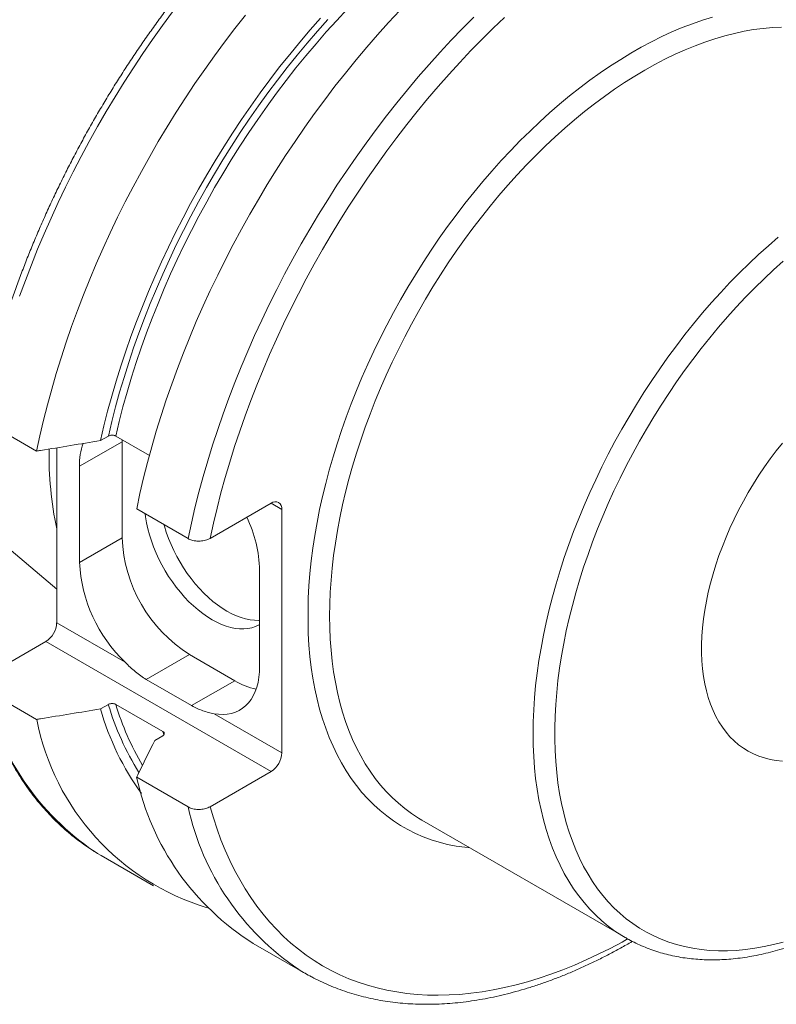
# Model space of a CAD drawing. Header units: inches. Extents: x 0.5 to 16.5, y 0.2 to 10.8.
# Tile 5 of 9: x 12 to 13, y 7.3 to 8.6. Entities that reach past the tile are written whole.
import ezdxf

# ---------------------------------------------------------------- set-up
doc = ezdxf.new("R2010")
doc.units = ezdxf.units.IN
doc.header["$MEASUREMENT"] = 0

msp = doc.modelspace()

# ---------------------------------------------------------------- linework, layer by layer
at = {"color": 7, "linetype": 'Continuous', "lineweight": 15}
for p, q in [((11.0451, 8.751), (12.0701, 7.8855)), ((12.0439, 8.0659), (11.9758, 8.1052)), ((12.1377, 8.0856), (12.1274, 8.0797)), ((12.1914, 8.0603), (12.1473, 8.0857)), ((12.1556, 8.0782), (12.1556, 8.0809)), ((12.0701, 8.0702), (12.0701, 7.8413)), ((12.1556, 7.9525), (12.1556, 8.0782)), ((12.1, 7.9204), (12.1, 8.0461)), ((12.2421, 7.9515), (12.1748, 7.9904)), ((12.3506, 7.9978), (12.2709, 7.9518)), ((12.3647, 7.6712), (12.3647, 7.9896)), ((12.3357, 7.9101), (12.3357, 7.7843)), ((12.056, 7.8168), (11.9763, 7.7708)), ((12.3032, 7.7655), (12.2438, 7.7998)), ((12.1873, 7.7672), (12.2467, 7.7329)), ((11.9758, 7.7541), (12.0439, 7.7148)), ((12.1274, 7.7286), (12.1377, 7.7345)), ((12.1473, 7.7346), (12.2091, 7.699)), ((12.2089, 7.6934), (12.1986, 7.6875)), ((12.2709, 7.6007), (12.3506, 7.6467)), ((12.1748, 7.6392), (12.2421, 7.6004)), ((12.5478, 7.5832), (12.548, 7.5831)), ((12.548, 7.5831), (12.8144, 7.4293)), ((12.1284, 7.5366), (12.1966, 7.4973)), ((12.3274, 7.4218), (12.3948, 7.3829)), ((12.8144, 7.4293), (12.8141, 7.4295))]:
    msp.add_line(p, q, dxfattribs=at)
at = {"color": 8, "linetype": 'Continuous', "lineweight": 0}
for p, q in [((12.1556, 8.0782), (12.1, 8.0461)), ((12.3647, 7.9896), (12.3506, 7.9978)), ((12.1556, 7.9525), (12.1, 7.9204)), ((12.0701, 7.8413), (12.1597, 7.7896)), ((12.3506, 7.6467), (12.056, 7.8168)), ((12.2438, 7.7998), (12.1873, 7.7672)), ((12.3032, 7.7655), (12.2467, 7.7329)), ((12.276, 7.7224), (12.3647, 7.6712)), ((12.2091, 7.699), (12.2104, 7.6949))]:
    msp.add_line(p, q, dxfattribs=at)
at = {"color": 8, "linetype": 'Continuous', "lineweight": 0, "flags": 128}
for points in [[(12.2218, 8.6407), (12.2086, 8.6228), (12.1957, 8.6046), (12.183, 8.5862), (12.1706, 8.5675), (12.1584, 8.5486), (12.1466, 8.5296), (12.135, 8.5103), (12.1237, 8.4908), (12.1127, 8.4711), (12.1021, 8.4513), (12.0917, 8.4314), (12.0817, 8.4113), (12.0721, 8.3911), (12.0628, 8.3709), (12.0538, 8.3505), (12.0452, 8.3301), (12.037, 8.3096), (12.0291, 8.2891), (12.0216, 8.2686)], [(12.4503, 8.6444), (12.4365, 8.6296), (12.4229, 8.6146), (12.4095, 8.5991), (12.3962, 8.5834), (12.3832, 8.5673), (12.3703, 8.5509), (12.3577, 8.5343), (12.3454, 8.5173), (12.3333, 8.5001), (12.3214, 8.4827), (12.3098, 8.465), (12.2985, 8.4471), (12.2875, 8.429), (12.2768, 8.4107), (12.2664, 8.3922), (12.2563, 8.3736), (12.2465, 8.3548), (12.237, 8.3359), (12.2279, 8.3169), (12.2192, 8.2978), (12.2107, 8.2786), (12.2027, 8.2593), (12.195, 8.24), (12.1877, 8.2207), (12.1807, 8.2013), (12.1742, 8.182), (12.168, 8.1626), (12.1622, 8.1433), (12.1568, 8.1241), (12.1519, 8.1048), (12.1473, 8.0857)], [(12.6162, 8.634), (12.6013, 8.619), (12.5865, 8.6037), (12.5719, 8.588), (12.5574, 8.572), (12.5432, 8.5556), (12.5291, 8.5389), (12.5152, 8.5219), (12.5016, 8.5045), (12.4882, 8.4869), (12.475, 8.469), (12.462, 8.4508), (12.4493, 8.4324), (12.4369, 8.4138), (12.4248, 8.3949), (12.4129, 8.3758), (12.4013, 8.3565), (12.39, 8.337), (12.3791, 8.3174), (12.3684, 8.2976), (12.3581, 8.2776), (12.3481, 8.2576), (12.3384, 8.2374), (12.3291, 8.2171), (12.3201, 8.1968), (12.3115, 8.1763), (12.3033, 8.1559), (12.2954, 8.1353), (12.2879, 8.1148), (12.2808, 8.0943), (12.2741, 8.0737), (12.2677, 8.0532), (12.2618, 8.0327), (12.2563, 8.0123), (12.2511, 7.9919), (12.2464, 7.9717), (12.2421, 7.9515)], [(12.6563, 8.6335), (12.6415, 8.6193), (12.6267, 8.6048), (12.6122, 8.59), (12.5977, 8.5747), (12.5835, 8.5591), (12.5694, 8.5432), (12.5555, 8.5269), (12.5418, 8.5103), (12.5284, 8.4935), (12.5151, 8.4763), (12.5021, 8.4588), (12.4893, 8.4411), (12.4767, 8.4231), (12.4645, 8.4049), (12.4524, 8.3864), (12.4407, 8.3678), (12.4292, 8.3489), (12.4181, 8.3299), (12.4072, 8.3106), (12.3966, 8.2913), (12.3864, 8.2717), (12.3765, 8.2521), (12.3669, 8.2323), (12.3576, 8.2125), (12.3487, 8.1925), (12.3402, 8.1725), (12.332, 8.1524), (12.3241, 8.1323), (12.3167, 8.1121), (12.3096, 8.092), (12.3029, 8.0718), (12.2966, 8.0517), (12.2906, 8.0316), (12.2851, 8.0115), (12.28, 7.9915), (12.2752, 7.9716), (12.2709, 7.9518)], [(12.6109, 7.5468), (12.6042, 7.5475), (12.5928, 7.5492), (12.5816, 7.5514), (12.5707, 7.5542), (12.5601, 7.5575), (12.5497, 7.5614), (12.5395, 7.5658), (12.5297, 7.5707), (12.5201, 7.5761), (12.5109, 7.5821), (12.502, 7.5886), (12.4934, 7.5955), (12.4851, 7.603), (12.4771, 7.611), (12.4695, 7.6194), (12.4623, 7.6284), (12.4554, 7.6377), (12.4489, 7.6476), (12.4428, 7.6579), (12.437, 7.6686), (12.4317, 7.6798), (12.4267, 7.6913), (12.4221, 7.7033), (12.4179, 7.7157), (12.4142, 7.7284), (12.4108, 7.7415), (12.4079, 7.755), (12.4053, 7.7688), (12.4032, 7.7829), (12.4015, 7.7974), (12.4002, 7.8121), (12.3994, 7.8271), (12.399, 7.8424), (12.399, 7.8579), (12.3994, 7.8737), (12.4002, 7.8897), (12.4015, 7.9059), (12.4032, 7.9223), (12.4053, 7.9389), (12.4079, 7.9556), (12.4108, 7.9725), (12.4142, 7.9895), (12.4179, 8.0066), (12.4221, 8.0238), (12.4267, 8.041), (12.4317, 8.0583), (12.437, 8.0757), (12.4428, 8.093), (12.4489, 8.1104), (12.4554, 8.1278), (12.4623, 8.1451), (12.4695, 8.1624), (12.4771, 8.1796), (12.4851, 8.1967), (12.4934, 8.2138), (12.502, 8.2307), (12.5109, 8.2475), (12.5201, 8.2641), (12.5297, 8.2806), (12.5395, 8.2968), (12.5497, 8.3129), (12.5601, 8.3288), (12.5707, 8.3444), (12.5816, 8.3598), (12.5928, 8.3749), (12.6042, 8.3898), (12.6158, 8.4043), (12.6276, 8.4186), (12.6396, 8.4325), (12.6519, 8.4461), (12.6642, 8.4594), (12.6768, 8.4723), (12.6895, 8.4848), (12.7023, 8.4969), (12.7152, 8.5086), (12.7283, 8.5199), (12.7414, 8.5308), (12.7547, 8.5413), (12.768, 8.5513), (12.7813, 8.5609), (12.7947, 8.57), (12.8082, 8.5786), (12.8216, 8.5868), (12.8351, 8.5945), (12.8485, 8.6016), (12.862, 8.6083), (12.8753, 8.6145), (12.8887, 8.6201), (12.902, 8.6252), (12.9152, 8.6298), (12.9283, 8.6339)], [(12.4249, 8.6307), (12.4113, 8.6155), (12.3979, 8.6), (12.3848, 8.5841), (12.3718, 8.5679), (12.359, 8.5515), (12.3465, 8.5347), (12.3342, 8.5177), (12.3222, 8.5004), (12.3104, 8.4829), (12.2989, 8.4652), (12.2877, 8.4472), (12.2767, 8.429), (12.2661, 8.4107), (12.2558, 8.3922), (12.2457, 8.3735), (12.236, 8.3547), (12.2266, 8.3358), (12.2176, 8.3168), (12.2089, 8.2977), (12.2006, 8.2784), (12.1926, 8.2592), (12.1849, 8.2399), (12.1777, 8.2205), (12.1708, 8.2012), (12.1643, 8.1818), (12.1582, 8.1625), (12.1525, 8.1432), (12.1471, 8.1239), (12.1422, 8.1047), (12.1377, 8.0856)], [(13.0187, 8.6207), (13.0067, 8.6202), (12.9945, 8.6191), (12.9821, 8.6175), (12.9697, 8.6153), (12.957, 8.6126), (12.9443, 8.6094), (12.9315, 8.6056), (12.9185, 8.6013), (12.9055, 8.5965), (12.8924, 8.5911), (12.8793, 8.5852), (12.8661, 8.5789), (12.8529, 8.572), (12.8397, 8.5646), (12.8265, 8.5567), (12.8133, 8.5483), (12.8001, 8.5395), (12.7869, 8.5302), (12.7739, 8.5205), (12.7608, 8.5103), (12.7479, 8.4996), (12.7351, 8.4886), (12.7223, 8.4771), (12.7097, 8.4653), (12.6972, 8.453), (12.6849, 8.4404), (12.6727, 8.4274), (12.6607, 8.4141), (12.6489, 8.4004), (12.6373, 8.3864), (12.6259, 8.3721), (12.6147, 8.3576), (12.6037, 8.3427), (12.593, 8.3276), (12.5825, 8.3122), (12.5723, 8.2966), (12.5624, 8.2808), (12.5527, 8.2648), (12.5434, 8.2486), (12.5343, 8.2322), (12.5256, 8.2157), (12.5172, 8.1991), (12.5091, 8.1823), (12.5014, 8.1655), (12.494, 8.1485), (12.487, 8.1316), (12.4803, 8.1145), (12.474, 8.0975), (12.4681, 8.0804), (12.4625, 8.0633), (12.4574, 8.0463), (12.4526, 8.0293), (12.4482, 8.0124), (12.4443, 7.9955), (12.4407, 7.9788), (12.4375, 7.9621), (12.4348, 7.9456), (12.4325, 7.9292), (12.4306, 7.913), (12.4291, 7.897), (12.4281, 7.8812), (12.4274, 7.8655), (12.4272, 7.8501)], [(12.8141, 7.4295), (12.8097, 7.4321), (12.8007, 7.438), (12.792, 7.4444), (12.7835, 7.4514), (12.7755, 7.4588), (12.7677, 7.4667), (12.7603, 7.4751), (12.7533, 7.484), (12.7466, 7.4933), (12.7403, 7.5031), (12.7344, 7.5133), (12.7289, 7.524), (12.7237, 7.535), (12.7189, 7.5465), (12.7146, 7.5584), (12.7106, 7.5707), (12.707, 7.5834), (12.7039, 7.5964), (12.7012, 7.6097), (12.6988, 7.6234), (12.6969, 7.6374), (12.6955, 7.6517), (12.6944, 7.6664), (12.6938, 7.6812), (12.6936, 7.6964), (12.6938, 7.7118), (12.6944, 7.7274), (12.6955, 7.7432), (12.6969, 7.7593), (12.6988, 7.7755), (12.7012, 7.7918), (12.7039, 7.8083), (12.707, 7.825), (12.7106, 7.8418), (12.7146, 7.8586), (12.7189, 7.8755), (12.7237, 7.8925), (12.7289, 7.9096), (12.7344, 7.9266), (12.7403, 7.9437), (12.7466, 7.9608), (12.7533, 7.9778), (12.7603, 7.9948), (12.7677, 8.0117), (12.7755, 8.0286), (12.7835, 8.0453), (12.792, 8.062), (12.8007, 8.0785), (12.8097, 8.0948), (12.8191, 8.111), (12.8287, 8.127), (12.8386, 8.1428), (12.8489, 8.1584), (12.8593, 8.1738), (12.87, 8.1889), (12.881, 8.2038), (12.8922, 8.2184), (12.9036, 8.2327), (12.9152, 8.2467), (12.9271, 8.2603), (12.9391, 8.2737), (12.9512, 8.2867), (12.9636, 8.2993), (12.9761, 8.3115), (12.9887, 8.3234), (13.0014, 8.3348), (13.0142, 8.3459)], [(13.0207, 8.3144), (13.0082, 8.3032), (12.9958, 8.2916), (12.9836, 8.2796), (12.9715, 8.2672), (12.9595, 8.2545), (12.9478, 8.2415), (12.9362, 8.2281), (12.9248, 8.2144), (12.9136, 8.2003), (12.9026, 8.186), (12.8918, 8.1714), (12.8813, 8.1566), (12.8711, 8.1415), (12.8611, 8.1262), (12.8514, 8.1107), (12.842, 8.0949), (12.8328, 8.079), (12.824, 8.063), (12.8155, 8.0468), (12.8073, 8.0304), (12.7994, 8.014), (12.7919, 7.9974), (12.7848, 7.9808), (12.7779, 7.9641), (12.7715, 7.9474), (12.7654, 7.9307), (12.7597, 7.914), (12.7544, 7.8972), (12.7494, 7.8805), (12.7449, 7.8639), (12.7407, 7.8473), (12.737, 7.8308), (12.7337, 7.8144), (12.7307, 7.7981), (12.7282, 7.782), (12.7261, 7.766), (12.7244, 7.7502), (12.7232, 7.7345), (12.7223, 7.7191), (12.7219, 7.7039), (12.7219, 7.6889), (12.7223, 7.6742), (12.7232, 7.6598), (12.7244, 7.6456), (12.7261, 7.6317), (12.7282, 7.6181), (12.7307, 7.6049), (12.7337, 7.592), (12.737, 7.5795), (12.7407, 7.5673), (12.7449, 7.5555), (12.7494, 7.5441), (12.7544, 7.5331), (12.7597, 7.5225), (12.7654, 7.5124), (12.7715, 7.5027), (12.7779, 7.4934), (12.7848, 7.4846), (12.7919, 7.4763), (12.7994, 7.4684), (12.8073, 7.461), (12.8155, 7.4541), (12.824, 7.4478), (12.8328, 7.4419), (12.842, 7.4365), (12.8514, 7.4317), (12.8611, 7.4274), (12.8711, 7.4236), (12.8813, 7.4203), (12.8918, 7.4176), (12.9026, 7.4154), (12.9136, 7.4138), (12.9248, 7.4127), (12.9362, 7.4122), (12.9478, 7.4121), (12.9595, 7.4127), (12.9715, 7.4138), (12.9836, 7.4154), (12.9958, 7.4176), (13.0082, 7.4203), (13.0207, 7.4235)], [(13.0198, 7.6604), (13.0117, 7.6612), (13.0039, 7.6625), (12.9963, 7.6644), (12.989, 7.6668), (12.9819, 7.6698), (12.9752, 7.6733), (12.9687, 7.6773), (12.9625, 7.6818), (12.9567, 7.6868), (12.9512, 7.6923), (12.946, 7.6983), (12.9412, 7.7047), (12.9367, 7.7116), (12.9327, 7.7189), (12.929, 7.7267), (12.9257, 7.7349), (12.9228, 7.7434), (12.9203, 7.7523), (12.9182, 7.7616), (12.9165, 7.7712), (12.9152, 7.7812), (12.9144, 7.7914), (12.914, 7.8019), (12.914, 7.8127), (12.9144, 7.8237), (12.9152, 7.8349), (12.9165, 7.8463), (12.9182, 7.8578), (12.9203, 7.8695), (12.9228, 7.8814), (12.9257, 7.8933), (12.929, 7.9052), (12.9327, 7.9172), (12.9367, 7.9293), (12.9412, 7.9413), (12.946, 7.9533), (12.9512, 7.9652), (12.9567, 7.9771), (12.9625, 7.9889), (12.9687, 8.0005), (12.9752, 8.012), (12.9819, 8.0233), (12.989, 8.0344), (12.9963, 8.0453), (13.0039, 8.0559), (13.0117, 8.0663), (13.0198, 8.0764)], [(12.4272, 7.8501), (12.4274, 7.835), (12.4281, 7.8201), (12.4291, 7.8055), (12.4306, 7.7912), (12.4325, 7.7772), (12.4348, 7.7635), (12.4375, 7.7501), (12.4407, 7.7371), (12.4443, 7.7245), (12.4482, 7.7122), (12.4526, 7.7003), (12.4574, 7.6888), (12.4625, 7.6777), (12.4681, 7.6671), (12.474, 7.6568), (12.4803, 7.647), (12.487, 7.6377), (12.494, 7.6289), (12.5014, 7.6205), (12.5091, 7.6125), (12.5172, 7.6051), (12.5256, 7.5982), (12.5343, 7.5918), (12.5434, 7.5858), (12.5478, 7.5832)], [(12.2709, 7.6007), (12.2752, 7.5859), (12.28, 7.5714), (12.2851, 7.5573), (12.2906, 7.5437), (12.2966, 7.5304), (12.3029, 7.5176), (12.3096, 7.5052), (12.3167, 7.4932), (12.3241, 7.4817), (12.332, 7.4706), (12.3402, 7.46), (12.3487, 7.4498), (12.3576, 7.4402), (12.3669, 7.431), (12.3765, 7.4223), (12.3864, 7.4141), (12.3966, 7.4064), (12.4072, 7.3992), (12.4181, 7.3925), (12.4292, 7.3864), (12.4407, 7.3807), (12.4524, 7.3756), (12.4645, 7.3711), (12.4767, 7.367), (12.4893, 7.3635), (12.5021, 7.3606), (12.5151, 7.3582), (12.5284, 7.3563), (12.5418, 7.355), (12.5555, 7.3542), (12.5694, 7.3539), (12.5835, 7.3543), (12.5977, 7.3551), (12.6122, 7.3565), (12.6267, 7.3585), (12.6415, 7.361), (12.6563, 7.364), (12.6713, 7.3676), (12.6864, 7.3717), (12.7016, 7.3764), (12.7169, 7.3815), (12.7323, 7.3873), (12.7477, 7.3935), (12.7632, 7.4002), (12.7788, 7.4075), (12.7943, 7.4153), (12.8099, 7.4235), (12.8172, 7.4276)]]:
    msp.add_lwpolyline(points, dxfattribs=at)
at = {"color": 7, "linetype": 'Continuous', "lineweight": 15, "flags": 128}
for points in [[(12.317, 8.6363), (12.3034, 8.619), (12.2899, 8.6013), (12.2768, 8.5834), (12.2638, 8.5653), (12.2511, 8.5469), (12.2387, 8.5282), (12.2266, 8.5093), (12.2147, 8.4902), (12.2031, 8.4709), (12.1918, 8.4515), (12.1809, 8.4318), (12.1702, 8.412), (12.1599, 8.3921), (12.1499, 8.372), (12.1402, 8.3518), (12.1309, 8.3315), (12.1219, 8.3112), (12.1133, 8.2908), (12.1051, 8.2703), (12.0972, 8.2498), (12.0897, 8.2292), (12.0826, 8.2087), (12.0759, 8.1881), (12.0695, 8.1676), (12.0636, 8.1472), (12.0581, 8.1267), (12.0529, 8.1064), (12.0482, 8.0861), (12.0439, 8.0659)], [(12.4153, 8.6326), (12.4017, 8.6171), (12.3882, 8.6012), (12.375, 8.5851), (12.3619, 8.5686), (12.3491, 8.5518), (12.3365, 8.5348), (12.3242, 8.5175), (12.3121, 8.4999), (12.3003, 8.4821), (12.2887, 8.4641), (12.2775, 8.4458), (12.2665, 8.4274), (12.2558, 8.4088), (12.2454, 8.39), (12.2354, 8.3711), (12.2257, 8.352), (12.2163, 8.3329), (12.2072, 8.3136), (12.1985, 8.2942), (12.1902, 8.2748), (12.1822, 8.2553), (12.1746, 8.2357), (12.1673, 8.2161), (12.1604, 8.1966), (12.1539, 8.177), (12.1478, 8.1574), (12.1421, 8.1379), (12.1368, 8.1184), (12.1319, 8.099), (12.1274, 8.0797)], [(12.5192, 8.6426), (12.5045, 8.6269), (12.4901, 8.6108), (12.4758, 8.5945), (12.4618, 8.5778), (12.4479, 8.5607), (12.4342, 8.5434), (12.4208, 8.5258), (12.4076, 8.5079), (12.3947, 8.4897), (12.382, 8.4713), (12.3696, 8.4526), (12.3574, 8.4338), (12.3456, 8.4147), (12.334, 8.3954), (12.3227, 8.3759), (12.3118, 8.3562), (12.3011, 8.3364), (12.2908, 8.3165), (12.2808, 8.2964), (12.2711, 8.2763), (12.2618, 8.256), (12.2528, 8.2356), (12.2442, 8.2152), (12.236, 8.1947), (12.2281, 8.1742), (12.2206, 8.1537), (12.2135, 8.1331), (12.2068, 8.1126), (12.2004, 8.0921), (12.1945, 8.0716), (12.1889, 8.0512), (12.1838, 8.0308), (12.1791, 8.0105), (12.1748, 7.9904)], [(12.1859, 7.9839), (12.1864, 7.9799), (12.1877, 7.9722), (12.1894, 7.9643), (12.1915, 7.9564), (12.194, 7.9485), (12.1969, 7.9405), (12.2002, 7.9326), (12.2038, 7.9247), (12.2078, 7.917), (12.2121, 7.9094), (12.2166, 7.9019), (12.2215, 7.8948), (12.2266, 7.8878), (12.232, 7.8812), (12.2375, 7.8748), (12.2432, 7.8689), (12.2491, 7.8633), (12.2551, 7.8581), (12.2612, 7.8534), (12.2673, 7.8491), (12.2735, 7.8453), (12.2796, 7.842), (12.2858, 7.8392), (12.2918, 7.8369), (12.2978, 7.8352), (12.3037, 7.834), (12.3094, 7.8333), (12.315, 7.8333), (12.3203, 7.8337), (12.3254, 7.8348), (12.3303, 7.8363), (12.3349, 7.8385), (12.3357, 7.8389)], [(12.2104, 7.9698), (12.211, 7.9677), (12.2135, 7.9597), (12.2164, 7.9517), (12.2197, 7.9438), (12.2233, 7.9359), (12.2272, 7.9282), (12.2315, 7.9206), (12.2361, 7.9132), (12.241, 7.906), (12.2461, 7.8991), (12.2514, 7.8924), (12.257, 7.8861), (12.2627, 7.8801), (12.2686, 7.8745), (12.2746, 7.8693), (12.2806, 7.8646), (12.2868, 7.8603), (12.2929, 7.8565), (12.2991, 7.8532), (12.3052, 7.8504), (12.3113, 7.8481), (12.3173, 7.8464), (12.3232, 7.8452), (12.3289, 7.8446), (12.3344, 7.8445), (12.3357, 7.8446)], [(12.3357, 7.7843), (12.3354, 7.777), (12.3347, 7.77), (12.3336, 7.7634), (12.3319, 7.7571), (12.3299, 7.7513), (12.3273, 7.7459), (12.3244, 7.741), (12.321, 7.7366), (12.3173, 7.7327), (12.3132, 7.7294), (12.3087, 7.7266), (12.3039, 7.7244), (12.2988, 7.7228), (12.2934, 7.7218), (12.2878, 7.7214), (12.282, 7.7216), (12.276, 7.7224)], [(12.1205, 7.5414), (12.1237, 7.5394), (12.1284, 7.5366)]]:
    msp.add_lwpolyline(points, dxfattribs=at)
at = {"color": 7, "linetype": 'Continuous', "lineweight": 15}
for centre, radius, start, end in [((12.5278, 8.0607), 0.4677, 179.036, 191.9006), ((12.1887, 8.0477), 0.0888, 161.2928, 180.9982), ((12.3561, 7.991), 0.00877, 351.3151, 128.6742), ((12.1658, 7.9058), 0.1699, 1.4515, 25.7238), ((12.3464, 7.9609), 0.191, 182.5111, 237.4889), ((12.2943, 7.9301), 0.1946, 182.8485, 226.2185), ((12.0395, 7.8426), 0.0306, 302.4764, 357.5236), ((12.3495, 7.8431), 0.0904, 239.1721, 258.2914), ((12.4746, 7.8281), 0.3612, 195.9982, 215.6177), ((12.3594, 7.7764), 0.3214, 191.0495, 253.3341), ((12.3342, 7.6725), 0.0306, 302.4763, 357.5237), ((12.5096, 7.712), 0.3427, 192.2518, 237.8824), ((12.5337, 7.6235), 0.2779, 238.1085, 242.047)]:
    msp.add_arc(centre, radius, start, end, dxfattribs=at)
at = {"color": 8, "linetype": 'Continuous', "lineweight": 0}
for centre, radius, start, end in [((12.3127, 7.8278), 0.3449, 192.3313, 236.1401), ((12.4867, 7.8384), 0.3642, 196.5812, 211.9785), ((12.4948, 7.8396), 0.363, 196.8111, 210.6094), ((12.5791, 7.674), 0.3449, 192.3313, 236.1401)]:
    msp.add_arc(centre, radius, start, end, dxfattribs=at)
at = {"color": 7, "linetype": 'Continuous', "lineweight": 15}
for points, knots in [([(12.9526, 8.985), (12.9517, 8.9855), (12.9471, 8.9881), (12.9386, 8.9921), (12.9271, 8.9972), (12.9154, 9.0017), (12.9034, 9.0058), (12.8912, 9.0094), (12.8787, 9.0125), (12.8661, 9.0152), (12.8532, 9.0173), (12.8401, 9.0189), (12.8268, 9.0201), (12.8134, 9.0207), (12.7998, 9.0209), (12.7859, 9.0206), (12.772, 9.0197), (12.7579, 9.0184), (12.7436, 9.0166), (12.7292, 9.0142), (12.7147, 9.0114), (12.7001, 9.0081), (12.6854, 9.0043), (12.6706, 9), (12.6557, 8.9952), (12.6408, 8.9899), (12.6258, 8.9841), (12.6107, 8.9779), (12.5956, 8.9712), (12.5805, 8.9641), (12.5654, 8.9565), (12.5502, 8.9484), (12.5351, 8.9399), (12.52, 8.9309), (12.5049, 8.9215), (12.4898, 8.9117), (12.4747, 8.9015), (12.4598, 8.8908), (12.4448, 8.8798), (12.43, 8.8683), (12.4152, 8.8564), (12.4005, 8.8442), (12.3859, 8.8316), (12.3714, 8.8186), (12.357, 8.8052), (12.3428, 8.7915), (12.3287, 8.7775), (12.3147, 8.7631), (12.3009, 8.7484), (12.2872, 8.7334), (12.2737, 8.7181), (12.2603, 8.7025), (12.2472, 8.6866), (12.2342, 8.6705), (12.2215, 8.654), (12.2089, 8.6374), (12.1966, 8.6204), (12.1845, 8.6033), (12.1726, 8.5859), (12.161, 8.5683), (12.1496, 8.5505), (12.1385, 8.5326), (12.1276, 8.5144), (12.117, 8.4961), (12.1066, 8.4777), (12.0966, 8.4591), (12.0868, 8.4403), (12.0773, 8.4215), (12.0681, 8.4025), (12.0593, 8.3835), (12.0507, 8.3644), (12.0425, 8.3452), (12.0345, 8.3259), (12.0269, 8.3066), (12.0197, 8.2873), (12.0128, 8.268), (12.0062, 8.2486), (11.9999, 8.2293), (11.994, 8.2099), (11.9885, 8.1906), (11.9833, 8.1714), (11.9785, 8.1522), (11.9741, 8.1333), (11.9715, 8.1208), (11.9702, 8.1147)], [0, 0, 0, 0, 0.003, 0.015066, 0.027134, 0.039207, 0.05129, 0.063384, 0.075492, 0.087616, 0.099758, 0.111918, 0.124098, 0.136297, 0.148516, 0.160754, 0.17301, 0.185283, 0.197572, 0.209876, 0.222193, 0.234522, 0.24686, 0.259208, 0.271563, 0.283924, 0.29629, 0.308659, 0.321032, 0.333407, 0.345784, 0.358161, 0.370538, 0.382915, 0.395291, 0.407666, 0.420039, 0.432411, 0.444781, 0.45715, 0.469516, 0.481881, 0.494244, 0.506605, 0.518964, 0.531321, 0.543676, 0.55603, 0.568382, 0.580732, 0.593081, 0.605429, 0.617775, 0.63012, 0.642464, 0.654807, 0.667149, 0.679491, 0.691831, 0.704171, 0.716511, 0.728851, 0.74119, 0.753529, 0.765868, 0.778208, 0.790547, 0.802887, 0.815227, 0.827568, 0.83991, 0.852252, 0.864595, 0.87694, 0.889285, 0.901631, 0.913979, 0.926329, 0.938679, 0.951032, 0.963386, 0.975742, 0.9881, 1, 1, 1, 1]), ([(12.1274, 8.0797), (12.1013, 8.0754), (12.0735, 8.0708), (12.0456, 8.0662), (12.0439, 8.0659)], [0, 0, 0, 0, 0.936934, 1, 1, 1, 1]), ([(12.1473, 8.0857), (12.147, 8.0859), (12.1461, 8.0863), (12.1443, 8.0868), (12.142, 8.0869), (12.1398, 8.0865), (12.1384, 8.086), (12.1378, 8.0856), (12.1377, 8.0856)], [0, 0, 0, 0, 0.130424, 0.331491, 0.53596, 0.748025, 0.968955, 1, 1, 1, 1]), ([(12.2709, 7.9518), (12.27, 7.9513), (12.2682, 7.9504), (12.265, 7.9493), (12.2616, 7.9486), (12.258, 7.9482), (12.2541, 7.9482), (12.2493, 7.9487), (12.245, 7.9499), (12.2428, 7.9511), (12.2421, 7.9515)], [0, 0, 0, 0, 0.116458, 0.228221, 0.343306, 0.453535, 0.567158, 0.709663, 0.914232, 1, 1, 1, 1]), ([(12.1597, 7.7896), (12.1619, 7.7874), (12.1664, 7.7831), (12.1731, 7.7772), (12.18, 7.7717), (12.1849, 7.7687), (12.1873, 7.7672)], [0, 0, 0, 0, 0.2457374, 0.4932505, 0.7456995, 1, 1, 1, 1]), ([(11.9703, 7.7604), (11.9715, 7.7562), (11.974, 7.747), (11.9783, 7.7334), (11.9831, 7.7194), (11.9884, 7.7058), (11.9939, 7.6925), (11.9999, 7.6796), (12.0062, 7.6671), (12.0129, 7.655), (12.0199, 7.6433), (12.0273, 7.6319), (12.035, 7.621), (12.043, 7.6106), (12.0514, 7.6005), (12.0601, 7.5909), (12.0691, 7.5817), (12.0784, 7.5729), (12.088, 7.5647), (12.0979, 7.5568), (12.1081, 7.5495), (12.1155, 7.5444), (12.1196, 7.5419), (12.1202, 7.5416)], [0, 0, 0, 0, 0.043825, 0.09431, 0.144759, 0.195166, 0.245525, 0.295829, 0.346073, 0.39625, 0.446356, 0.496386, 0.546337, 0.596205, 0.645992, 0.695698, 0.745325, 0.794878, 0.844365, 0.893793, 0.943172, 0.992514, 1, 1, 1, 1]), ([(12.1377, 7.7345), (12.1379, 7.7346), (12.1386, 7.735), (12.1403, 7.7355), (12.1427, 7.7358), (12.1451, 7.7355), (12.1466, 7.735), (12.1472, 7.7347), (12.1473, 7.7346)], [0, 0, 0, 0, 0.072761, 0.301391, 0.528215, 0.747472, 0.957161, 1, 1, 1, 1]), ([(12.2467, 7.7329), (12.2491, 7.7316), (12.2539, 7.7291), (12.2614, 7.7261), (12.2688, 7.7239), (12.2736, 7.7229), (12.276, 7.7224)], [0, 0, 0, 0, 0.24571, 0.493173, 0.74568, 1, 1, 1, 1]), ([(12.0439, 7.7148), (12.0456, 7.7151), (12.0735, 7.7197), (12.1013, 7.7243), (12.1274, 7.7286)], [0, 0, 0, 0, 0.063066, 1, 1, 1, 1]), ([(12.2091, 7.699), (12.2095, 7.6987), (12.2103, 7.6981), (12.211, 7.697), (12.211, 7.6957), (12.2103, 7.6944), (12.2093, 7.6937), (12.2089, 7.6934)], [0, 0, 0, 0, 0.167561, 0.368882, 0.574546, 0.788296, 1, 1, 1, 1]), ([(12.1986, 7.6875), (12.1911, 7.6724), (12.1832, 7.6563), (12.1753, 7.6403), (12.1748, 7.6392)], [0, 0, 0, 0, 0.9369345, 1, 1, 1, 1]), ([(12.2421, 7.6004), (12.2435, 7.5997), (12.2459, 7.5985), (12.2498, 7.5976), (12.2533, 7.5971), (12.2578, 7.597), (12.2635, 7.5977), (12.2682, 7.5992), (12.2704, 7.6004), (12.2709, 7.6007)], [0, 0, 0, 0, 0.174086, 0.290876, 0.397729, 0.504598, 0.717343, 0.935503, 1, 1, 1, 1]), ([(12.8141, 7.4296), (12.8156, 7.4286), (12.8202, 7.4259), (12.8281, 7.422), (12.8378, 7.4176), (12.8477, 7.4137), (12.8579, 7.4103), (12.8682, 7.4074), (12.8788, 7.405), (12.8896, 7.403), (12.9007, 7.4016), (12.9119, 7.4007), (12.9233, 7.4002), (12.9348, 7.4002), (12.9466, 7.4008), (12.9584, 7.4019), (12.9705, 7.4034), (12.9826, 7.4055), (12.9949, 7.408), (13.0073, 7.4111), (13.0197, 7.4146), (13.0323, 7.4186), (13.0449, 7.4231), (13.0575, 7.4281), (13.0702, 7.4336), (13.0829, 7.4395), (13.0956, 7.4459), (13.1084, 7.4528), (13.1211, 7.4601), (13.1338, 7.4678), (13.1465, 7.476), (13.1591, 7.4846), (13.1717, 7.4936), (13.1842, 7.503), (13.1966, 7.5128), (13.2089, 7.523), (13.2212, 7.5336), (13.2333, 7.5445), (13.2453, 7.5558), (13.2572, 7.5675), (13.2689, 7.5795), (13.277, 7.5879), (13.2811, 7.5924), (13.2813, 7.5927)], [0, 0, 0, 0, 0.012593, 0.037232, 0.061873, 0.086528, 0.111211, 0.135931, 0.160699, 0.185521, 0.210404, 0.235351, 0.260365, 0.285444, 0.310587, 0.335792, 0.361053, 0.386365, 0.411723, 0.43712, 0.462551, 0.488011, 0.513493, 0.538993, 0.564507, 0.59003, 0.61556, 0.641092, 0.666626, 0.692158, 0.717686, 0.743211, 0.76873, 0.794243, 0.81975, 0.845251, 0.870745, 0.896232, 0.921713, 0.947188, 0.972656, 0.998119, 1, 1, 1, 1]), ([(12.4039, 7.3779), (12.4048, 7.3774), (12.4094, 7.3749), (12.4178, 7.3708), (12.4293, 7.3658), (12.4411, 7.3612), (12.4531, 7.3571), (12.4653, 7.3535), (12.4777, 7.3504), (12.4904, 7.3478), (12.5033, 7.3456), (12.5163, 7.344), (12.5296, 7.3428), (12.5431, 7.3422), (12.5567, 7.342), (12.5705, 7.3424), (12.5845, 7.3432), (12.5986, 7.3445), (12.6129, 7.3464), (12.6272, 7.3487), (12.6417, 7.3515), (12.6563, 7.3549), (12.6711, 7.3587), (12.6859, 7.363), (12.7007, 7.3678), (12.7157, 7.373), (12.7307, 7.3788), (12.7457, 7.385), (12.7608, 7.3917), (12.7759, 7.3989), (12.7911, 7.4065), (12.8062, 7.4146), (12.817, 7.4206), (12.8228, 7.424), (12.8235, 7.4244)], [0, 0, 0, 0, 0.008059, 0.040466, 0.07288, 0.105309, 0.137762, 0.170246, 0.202767, 0.235332, 0.267944, 0.300606, 0.33332, 0.366087, 0.398906, 0.431776, 0.464695, 0.497661, 0.530669, 0.563716, 0.596798, 0.629912, 0.663053, 0.696218, 0.729402, 0.762603, 0.795818, 0.829042, 0.862275, 0.895514, 0.928756, 0.962, 0.995245, 1, 1, 1, 1])]:
    msp.add_open_spline(points, degree=3, knots=knots, dxfattribs=at)

doc.saveas('drawing.dxf')
